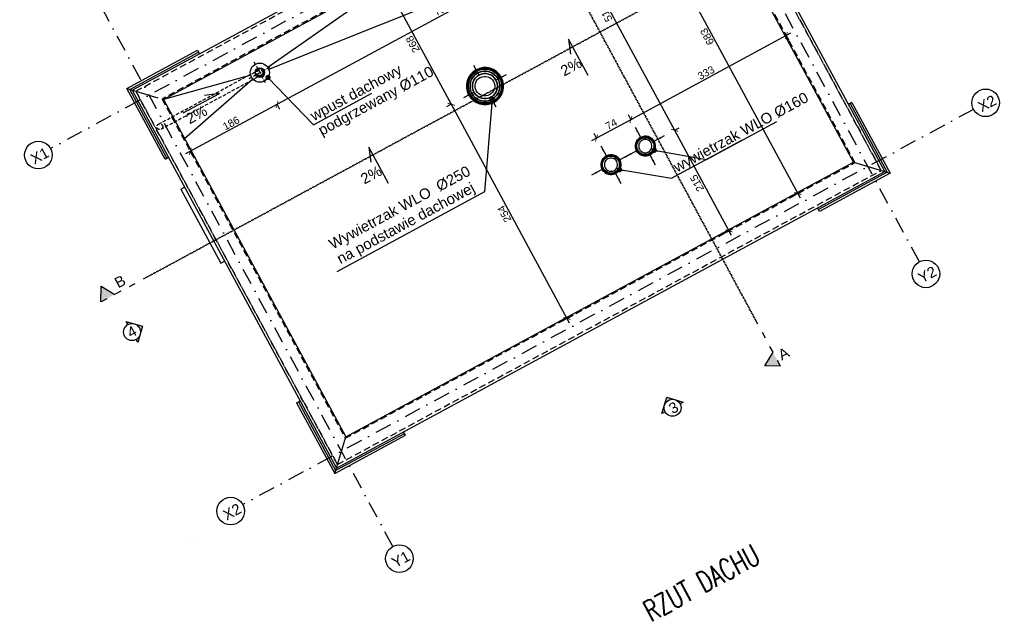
# Model space of a CAD drawing. Header units: millimetres. Extents: x -667476 to -405070, y -32043 to 330643.
# Tile 6 of 55: x -511048 to -492474, y 30569 to 41911. Entities that reach past the tile are written whole.
import ezdxf
from ezdxf.enums import TextEntityAlignment as Align

# ---------------------------------------------------------------- set-up
doc = ezdxf.new("R2010")
doc.units = ezdxf.units.MM
doc.header["$LTSCALE"] = 10
for name, pattern in [('ACAD_ISO03W100', [30, 12, -18]), ('B0301', [25, 12.5, -6.25, 0, -6.25]), ('DASHDOT', [25.4, 12.7, -6.35, 0, -6.35]), ('DASHED', [19.05, 12.7, -6.35]), ('DOT2', [3.175, 0, -3.175])]:
    doc.linetypes.add(name, pattern=pattern)
for name, color, linetype in [('01 - dach - warstwa spadkowa', 250, 'Continuous'), ('02-element ponizej', 250, 'Continuous'), ('02-element powyzej', 250, 'DASHED'), ('03 - instalacje', 2, 'Continuous'), ('05 - grafika', 251, 'Continuous'), ('05 - osie', 1, 'DASHDOT'), ('05 - przekroj', 3, 'Continuous'), ('05 - tekst 01', 1, 'Continuous'), ('05-grafika', 251, 'Continuous'), ('05-osie', 1, 'DASHDOT'), ('05-przekroj', 3, 'Continuous'), ('05-tekst', 1, 'Continuous'), ('05-wymiary', 3, 'Continuous'), ('05-wymiary PB', 3, 'Continuous')]:
    doc.layers.add(name, color=color, linetype=linetype)
doc.styles.add('1-100', font='arial.ttf', dxfattribs={"height": 200})
doc.styles.add('1-50', font='arial.ttf', dxfattribs={"height": 100})
doc.styles.add('50', font='romans.shx', dxfattribs={"width": 0.7})
doc.styles.get("Standard").update_dxf_attribs({"font": 'arial.ttf'})
doc.styles.add('TXT', font='TXT', dxfattribs={"height": 3.5})
doc.dimstyles.new('1-100', dxfattribs={"dimtxt": 140, "dimasz": 100, "dimexe": 100, "dimexo": 300, "dimgap": 30, "dimtad": 1, "dimdec": 0, "dimlfac": 0.1, "dimtxsty": 'Standard', "dimblk": 'ARCHTICK', "dimcen": 0.09, "dimdle": 100, "dimclre": 252, "dimadec": 0, "dimazin": 0, "dimtfac": 1, "dimtdec": 0, "dimtmove": 0, "dimatfit": 3, "dimfxl": 1, "dimfxlon": 1, "dimarcsym": 0})
doc.dimstyles.get("Standard").update_dxf_attribs({"dimtxt": 0.18, "dimasz": 0.18, "dimexe": 0.18, "dimexo": 0.0625, "dimgap": 0.09, "dimtad": 0, "dimtih": 1, "dimtoh": 1, "dimdec": 4, "dimzin": 0, "dimdsep": 46, "dimtxsty": 'TXT', "dimcen": 0.09, "dimadec": 0, "dimazin": 0, "dimtfac": 1, "dimtdec": 4, "dimtofl": 0, "dimtmove": 0, "dimatfit": 3, "dimfxl": 1, "dimtolj": 1, "dimtzin": 0, "dimarcsym": 0})

# ---------------------------------------------------------------- blocks, each defined once
blk = doc.blocks.new('_ArchTick')
at = {"color": 0, "linetype": 'ByBlock', "const_width": 0.15}
blk.add_lwpolyline([(-0.5, -0.5), (0.5, 0.5)], dxfattribs=at)
blk = doc.blocks.new('rozeta')
at = {"layer": '05-przekroj'}
h = blk.add_hatch(color=256, dxfattribs=at)
h.paths.add_polyline_path([(-113, -113), (-227, -227), (-160, -227, -0.198912)])
h.paths.add_polyline_path([(0, 0), (-113, -113, -0.414214), (113, -113)])
h.paths.add_polyline_path([(113, -113, -0.198912), (160, -227), (227, -227)])
for points in [[(-160, -227), (-227, -227), (0, 0), (227, -227)], [(227, -227), (160, -227)]]:
    blk.add_lwpolyline(points, dxfattribs=at)
blk.add_circle((0, -227), 160, dxfattribs=at)
blk = doc.blocks.new('ozn osi')
at = {"layer": '05-grafika'}
blk.add_circle((0, 160.3), 130, dxfattribs=at)
at = {"layer": '05-osie', "style": '1-50', "flags": 12}
blk.add_attdef('NUMER_OSI', (-60, 203.5), '', height=100, rotation=270, dxfattribs=at)
blk = doc.blocks.new('*U432')
at = {"color": 0, "linetype": 'ByBlock', "lineweight": -2}
for major_axis in [(0, 188), (0, 186), (0, 183), (0, 177), (0, 169), (0, 159)]:
    blk.add_ellipse((0, 0), major_axis=major_axis, ratio=1, start_param=-1.570796, end_param=4.712389, dxfattribs=at)
at = {"color": 0, "linetype": 'ByBlock', "lineweight": -2, "extrusion": (0, 0, -1)}
for major_axis in [(0, 186), (0, 183), (0, 177), (0, 169), (0, 125)]:
    blk.add_ellipse((0, 0), major_axis=major_axis, ratio=1, start_param=-1.570796, end_param=4.712389, dxfattribs=at)
blk = doc.blocks.new('*U431')
at = {"color": 0, "linetype": 'ByBlock', "lineweight": -2}
for major_axis in [(0, 188), (0, 186), (0, 183), (0, 177), (0, 169), (0, 159)]:
    blk.add_ellipse((0, 0), major_axis=major_axis, ratio=1, start_param=-1.570796, end_param=4.712389, dxfattribs=at)
at = {"color": 0, "linetype": 'ByBlock', "lineweight": -2, "extrusion": (0, 0, -1)}
for major_axis in [(0, 186), (0, 183), (0, 177), (0, 169), (0, 125)]:
    blk.add_ellipse((0, 0), major_axis=major_axis, ratio=1, start_param=-1.570796, end_param=4.712389, dxfattribs=at)
blk = doc.blocks.new('*U441')
at = {"color": 0, "linetype": 'ByBlock', "lineweight": -2}
for major_axis in [(0, 350), (0, 342), (0, 319), (0, 283), (0, 237), (0, 185)]:
    blk.add_ellipse((0, 0), major_axis=major_axis, ratio=1, start_param=-1.570796, end_param=4.712389, dxfattribs=at)
at = {"color": 0, "linetype": 'ByBlock', "lineweight": -2, "extrusion": (0, 0, -1)}
for major_axis in [(0, 342), (0, 319), (0, 283), (0, 237)]:
    blk.add_ellipse((0, 0), major_axis=major_axis, ratio=1, start_param=-1.570796, end_param=4.712389, dxfattribs=at)
blk = doc.blocks.new('*D446')
at = {"layer": '05-wymiary', "color": 252, "lineweight": -2, "transparency": 16777216}
for p, q in [((-502906, 40316), (-502994, 40268)), ((-500724, 36280), (-500812, 36232))]:
    blk.add_line(p, q, dxfattribs=at)
at = {"layer": '05-wymiary', "color": 0, "lineweight": -2, "transparency": 16777216}
blk.add_line((-500677, 36192), (-502953, 40404), dxfattribs=at)
at = {"layer": 'Defpoints', "color": 0, "transparency": 16777216}
for p in [(-502272, 40659, -96), (-502906, 40316), (-500103, 36615)]:
    blk.add_point(p, dxfattribs=at)
at = {"layer": '05-wymiary', "color": 0, "lineweight": -2, "transparency": 16777216, "xscale": 100, "yscale": 100, "zscale": 100}
for p, rotation in [((-502906, 40316), 118.3889074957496), ((-500724, 36280), 298.3889074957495)]:
    blk.add_blockref('_ArchTick', p, dxfattribs=dict(at, rotation=rotation))
at = {"layer": '05-wymiary', "color": 0, "transparency": 16777216, "insert": (-501904, 38249), "char_height": 140, "attachment_point": 5, "rotation": 118.3889}
blk.add_mtext('254', dxfattribs=at)
blk = doc.blocks.new('*D447')
at = {"layer": '05-wymiary', "color": 0, "lineweight": -2, "transparency": 16777216}
blk.add_line((-502858, 40228), (-504229, 42763), dxfattribs=at)
at = {"layer": '05-wymiary', "color": 252, "lineweight": -2, "transparency": 16777216}
for p, q in [((-504180, 42676), (-504269, 42628)), ((-502906, 40316), (-502994, 40268))]:
    blk.add_line(p, q, dxfattribs=at)
at = {"layer": 'Defpoints', "color": 0, "transparency": 16777216}
for p in [(-503555, 43013), (-504181, 42675), (-502272, 40659, -96)]:
    blk.add_point(p, dxfattribs=at)
at = {"layer": '05-wymiary', "color": 0, "lineweight": -2, "transparency": 16777216, "xscale": 100, "yscale": 100, "zscale": 100}
for p, rotation in [((-504181, 42675), 118.3889074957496), ((-502906, 40316), 298.3889074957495)]:
    blk.add_blockref('_ArchTick', p, dxfattribs=dict(at, rotation=rotation))
at = {"layer": '05-wymiary', "color": 0, "transparency": 16777216, "insert": (-503633, 41447), "char_height": 140, "attachment_point": 5, "rotation": 118.3889}
blk.add_mtext('268', dxfattribs=at)
blk = doc.blocks.new('*D448')
at = {"layer": '05-wymiary', "color": 0, "lineweight": -2, "transparency": 16777216}
blk.add_line((-500254, 39631), (-499430, 40076), dxfattribs=at)
at = {"layer": '05-wymiary', "color": 252, "lineweight": -2, "transparency": 16777216}
for p, q in [((-499517, 40028), (-499565, 40117)), ((-500165, 39678), (-500213, 39767))]:
    blk.add_line(p, q, dxfattribs=at)
at = {"layer": 'Defpoints', "color": 0, "transparency": 16777216}
for p in [(-499518, 40029), (-499247, 39527, -66), (-499895, 39177, -66)]:
    blk.add_point(p, dxfattribs=at)
at = {"layer": '05-wymiary', "color": 0, "lineweight": -2, "transparency": 16777216, "xscale": 100, "yscale": 100, "zscale": 100}
for p, rotation in [((-499518, 40029), 28.38890749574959), ((-500166, 39679), 208.3889074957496)]:
    blk.add_blockref('_ArchTick', p, dxfattribs=dict(at, rotation=rotation))
at = {"layer": '05-wymiary', "color": 0, "transparency": 16777216, "insert": (-499889, 39942), "char_height": 140, "attachment_point": 5, "rotation": 28.3889}
blk.add_mtext('74', dxfattribs=at)
blk = doc.blocks.new('*D449')
at = {"layer": '05-wymiary', "color": 0, "lineweight": -2, "transparency": 16777216}
blk.add_line((-499606, 39981), (-496498, 41661), dxfattribs=at)
at = {"layer": '05-wymiary', "color": 252, "lineweight": -2, "transparency": 16777216}
for p, q in [((-496586, 41613), (-496539, 41525)), ((-499517, 40028), (-499565, 40117))]:
    blk.add_line(p, q, dxfattribs=at)
at = {"layer": 'Defpoints', "color": 0, "transparency": 16777216}
for p in [(-496680, 41787), (-496586, 41613), (-499247, 39527, -66)]:
    blk.add_point(p, dxfattribs=at)
at = {"layer": '05-wymiary', "color": 0, "lineweight": -2, "transparency": 16777216, "xscale": 100, "yscale": 100, "zscale": 100}
for p, rotation in [((-496586, 41613), 28.38890749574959), ((-499518, 40029), 208.3889074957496)]:
    blk.add_blockref('_ArchTick', p, dxfattribs=dict(at, rotation=rotation))
at = {"layer": '05-wymiary', "color": 0, "transparency": 16777216, "insert": (-498100, 40910), "char_height": 140, "attachment_point": 5, "rotation": 28.3889}
blk.add_mtext('333', dxfattribs=at)
blk = doc.blocks.new('*D450')
at = {"layer": '05-wymiary', "color": 0, "lineweight": -2, "transparency": 16777216}
blk.add_line((-496320, 38547), (-499662, 44731), dxfattribs=at)
at = {"layer": '05-wymiary', "color": 252, "lineweight": -2, "transparency": 16777216}
for p, q in [((-499615, 44643), (-499526, 44691)), ((-496366, 38635), (-496455, 38587))]:
    blk.add_line(p, q, dxfattribs=at)
at = {"layer": 'Defpoints', "color": 0, "transparency": 16777216}
for p in [(-499614, 44643), (-500183, 44336), (-495291, 39216)]:
    blk.add_point(p, dxfattribs=at)
at = {"layer": '05-wymiary', "color": 0, "lineweight": -2, "transparency": 16777216, "xscale": 100, "yscale": 100, "zscale": 100}
for p, rotation in [((-499614, 44643), 118.3889074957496), ((-496367, 38635), 298.3889074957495)]:
    blk.add_blockref('_ArchTick', p, dxfattribs=dict(at, rotation=rotation))
at = {"layer": '05-wymiary', "color": 0, "transparency": 16777216, "insert": (-498080, 41591), "char_height": 140, "attachment_point": 5, "rotation": 118.3889}
blk.add_mtext('683', dxfattribs=at)
blk = doc.blocks.new('*D452')
at = {"layer": '05-wymiary', "color": 0, "lineweight": -2, "transparency": 16777216}
blk.add_line((-497622, 37843), (-498742, 39914), dxfattribs=at)
at = {"layer": '05-wymiary', "color": 252, "lineweight": -2, "transparency": 16777216}
for p, q in [((-498694, 39826), (-498606, 39874)), ((-497669, 37931), (-497758, 37883))]:
    blk.add_line(p, q, dxfattribs=at)
at = {"layer": 'Defpoints', "color": 0, "transparency": 16777216}
for p in [(-498694, 39826), (-499247, 39527, -96), (-495291, 39216)]:
    blk.add_point(p, dxfattribs=at)
at = {"layer": '05-wymiary', "color": 0, "lineweight": -2, "transparency": 16777216, "xscale": 100, "yscale": 100, "zscale": 100}
for p, rotation in [((-498694, 39826), 118.3889074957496), ((-497670, 37930), 298.3889074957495)]:
    blk.add_blockref('_ArchTick', p, dxfattribs=dict(at, rotation=rotation))
at = {"layer": '05-wymiary', "color": 0, "transparency": 16777216, "insert": (-498271, 38830), "char_height": 140, "attachment_point": 5, "rotation": 118.3889}
blk.add_mtext('215', dxfattribs=at)
blk = doc.blocks.new('*D453')
at = {"layer": '05-wymiary', "color": 0, "lineweight": -2, "transparency": 16777216}
blk.add_line((-498647, 39738), (-501174, 44414), dxfattribs=at)
at = {"layer": '05-wymiary', "color": 252, "lineweight": -2, "transparency": 16777216}
for p, q in [((-501125, 44327), (-501214, 44279)), ((-498694, 39826), (-498606, 39874))]:
    blk.add_line(p, q, dxfattribs=at)
at = {"layer": 'Defpoints', "color": 0, "transparency": 16777216}
for p in [(-498747, 45612), (-501126, 44326), (-499247, 39527, -96)]:
    blk.add_point(p, dxfattribs=at)
at = {"layer": '05-wymiary', "color": 0, "lineweight": -2, "transparency": 16777216, "xscale": 100, "yscale": 100, "zscale": 100}
for p, rotation in [((-501126, 44326), 118.3889074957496), ((-498694, 39826), 298.3889074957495)]:
    blk.add_blockref('_ArchTick', p, dxfattribs=dict(at, rotation=rotation))
at = {"layer": '05-wymiary', "color": 0, "transparency": 16777216, "insert": (-499999, 42028), "char_height": 140, "attachment_point": 5, "rotation": 118.3889}
blk.add_mtext('512', dxfattribs=at)
blk = doc.blocks.new('*D563')
at = {"layer": '05-wymiary', "color": 0, "lineweight": -2, "transparency": 16777216}
blk.add_line((-498126, 44673), (-499947, 43688), dxfattribs=at)
at = {"layer": '05-wymiary', "color": 252, "lineweight": -2, "transparency": 16777216}
for p, q in [((-498214, 44624), (-498262, 44713)), ((-499860, 43737), (-499812, 43648))]:
    blk.add_line(p, q, dxfattribs=at)
at = {"layer": 'Defpoints', "color": 0, "transparency": 16777216}
for p in [(-500072, 44130), (-499859, 43736), (-495291, 39216)]:
    blk.add_point(p, dxfattribs=at)
at = {"layer": '05-wymiary', "color": 0, "lineweight": -2, "transparency": 16777216, "xscale": 100, "yscale": 100, "zscale": 100}
for p, rotation in [((-498214, 44625), 28.38890749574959), ((-499859, 43736), 208.3889074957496)]:
    blk.add_blockref('_ArchTick', p, dxfattribs=dict(at, rotation=rotation))
at = {"layer": '05-wymiary', "color": 0, "transparency": 16777216, "insert": (-499085, 44270), "char_height": 140, "attachment_point": 5, "rotation": 28.3889}
blk.add_mtext('187', dxfattribs=at)
blk = doc.blocks.new('*D564')
at = {"layer": '05-wymiary', "color": 0, "lineweight": -2, "transparency": 16777216}
blk.add_line((-499771, 43784), (-506281, 40265), dxfattribs=at)
at = {"layer": '05-wymiary', "color": 252, "lineweight": -2, "transparency": 16777216}
for p, q in [((-499860, 43737), (-499812, 43648)), ((-506194, 40314), (-506146, 40225))]:
    blk.add_line(p, q, dxfattribs=at)
at = {"layer": 'Defpoints', "color": 0, "transparency": 16777216}
for p in [(-500072, 44130), (-506518, 40912), (-506194, 40313)]:
    blk.add_point(p, dxfattribs=at)
at = {"layer": '05-wymiary', "color": 0, "lineweight": -2, "transparency": 16777216, "xscale": 100, "yscale": 100, "zscale": 100}
for p, rotation in [((-499859, 43736), 28.38890749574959), ((-506194, 40313), 208.3889074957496)]:
    blk.add_blockref('_ArchTick', p, dxfattribs=dict(at, rotation=rotation))
at = {"layer": '05-wymiary', "color": 0, "transparency": 16777216, "insert": (-503075, 42114), "char_height": 140, "attachment_point": 5, "rotation": 28.3889}
blk.add_mtext('720', dxfattribs=at)
blk = doc.blocks.new('*D565')
at = {"layer": '05-wymiary', "color": 0, "lineweight": -2, "transparency": 16777216}
blk.add_line((-506106, 40360), (-507918, 39381), dxfattribs=at)
at = {"layer": '05-wymiary', "color": 252, "lineweight": -2, "transparency": 16777216}
for p, q in [((-506194, 40314), (-506146, 40225)), ((-507830, 39429), (-507782, 39340))]:
    blk.add_line(p, q, dxfattribs=at)
at = {"layer": 'Defpoints', "color": 0, "transparency": 16777216}
for p in [(-506518, 40912), (-508363, 40415), (-507830, 39428)]:
    blk.add_point(p, dxfattribs=at)
at = {"layer": '05-wymiary', "color": 0, "lineweight": -2, "transparency": 16777216, "xscale": 100, "yscale": 100, "zscale": 100}
for p, rotation in [((-506194, 40313), 28.38890749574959), ((-507830, 39428), 208.3889074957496)]:
    blk.add_blockref('_ArchTick', p, dxfattribs=dict(at, rotation=rotation))
at = {"layer": '05-wymiary', "color": 0, "transparency": 16777216, "insert": (-507060, 39960), "char_height": 140, "attachment_point": 5, "rotation": 28.3889}
blk.add_mtext('186', dxfattribs=at)
blk = doc.blocks.new('*U437')
at = {"lineweight": 5}
blk.add_leader([(22.68, 0), (0, 0)], dimstyle='Standard', override={"dimscale": 60, "dimclrd": 2}, dxfattribs=at)
blk = doc.blocks.new('*U438')
at = {"lineweight": 5}
blk.add_leader([(-22.68, 0), (0, 0)], dimstyle='Standard', override={"dimscale": 60, "dimclrd": 2}, dxfattribs=at)
blk = doc.blocks.new('*U439')
at = {"lineweight": 5}
blk.add_leader([(0, 22.68), (0, 0)], dimstyle='Standard', override={"dimscale": 60, "dimclrd": 2}, dxfattribs=at)
blk = doc.blocks.new('*U440')
at = {"lineweight": 5}
blk.add_leader([(0, -22.68), (0, 0)], dimstyle='Standard', override={"dimscale": 60, "dimclrd": 2}, dxfattribs=at)
blk = doc.blocks.new('*U433')
at = {"lineweight": 5}
blk.add_leader([(22.68, 0), (0, 0)], dimstyle='Standard', override={"dimscale": 60, "dimclrd": 2}, dxfattribs=at)
blk = doc.blocks.new('*U434')
at = {"lineweight": 5}
blk.add_leader([(-22.68, 0), (0, 0)], dimstyle='Standard', override={"dimscale": 60, "dimclrd": 2}, dxfattribs=at)
blk = doc.blocks.new('*U435')
at = {"lineweight": 5}
blk.add_leader([(0, 22.68), (0, 0)], dimstyle='Standard', override={"dimscale": 60, "dimclrd": 2}, dxfattribs=at)
blk = doc.blocks.new('*U436')
at = {"lineweight": 5}
blk.add_leader([(0, -22.68), (0, 0)], dimstyle='Standard', override={"dimscale": 60, "dimclrd": 2}, dxfattribs=at)
blk = doc.blocks.new('*U442')
at = {"lineweight": 5}
blk.add_leader([(22.68, 0), (0, 0)], dimstyle='Standard', override={"dimscale": 60, "dimclrd": 2}, dxfattribs=at)
blk = doc.blocks.new('*U444')
at = {"lineweight": 5}
blk.add_leader([(0, 22.68), (0, 0)], dimstyle='Standard', override={"dimscale": 60, "dimclrd": 2}, dxfattribs=at)
blk = doc.blocks.new('*U443')
at = {"lineweight": 5}
blk.add_leader([(-22.68, 0), (0, 0)], dimstyle='Standard', override={"dimscale": 60, "dimclrd": 2}, dxfattribs=at)
blk = doc.blocks.new('*U445')
at = {"lineweight": 5}
blk.add_leader([(0, -22.68), (0, 0)], dimstyle='Standard', override={"dimscale": 60, "dimclrd": 2}, dxfattribs=at)

msp = doc.modelspace()

# ---------------------------------------------------------------- hatches: boundary and pattern name
at = {"layer": '05 - przekroj'}
h = msp.add_hatch(color=256, dxfattribs=at)
h.dxf.hatch_style = 1
h.paths.add_polyline_path([(-509511.3, 36889.4), (-509255.8, 36732.1), (-509519.7, 36589.5)])
h = msp.add_hatch(color=256, dxfattribs=at)
h.dxf.hatch_style = 1
h.paths.add_polyline_path([(-496994.3, 35385.5), (-496837, 35641), (-496694.4, 35377.1)])

# ---------------------------------------------------------------- linework, layer by layer
at = {"layer": '01 - dach - warstwa spadkowa'}
msp.add_line((-506691, 40864.2), (-508335.9, 40407), dxfattribs=at)
for points in [[(-506350.4, 40979), (-503146.3, 42256.9), (-500330.9, 44232.5)], [(-506370.2, 41015.7), (-503545.7, 42995.9)], [(-507936.5, 39668.1), (-506652.9, 40793.7)]]:
    msp.add_lwpolyline(points, dxfattribs=at)
at = {"layer": '02-element ponizej'}
for p, q in [((-508925.4, 40582.9), (-498580.2, 46174)), ((-508335.9, 40407), (-498755.5, 45584.7)), ((-507694.3, 41333.5), (-507658.6, 41267.6)), ((-509027.1, 40613.2), (-508444.3, 40439.4)), ((-508306.7, 39280.4), (-508240.8, 39316.1)), ((-495318, 39224.2), (-494627.4, 39017.7)), ((-508009, 38716.1), (-507937.4, 38754.8)), ((-508009, 38716.1), (-507254.5, 37320)), ((-507254.5, 37320), (-507182.9, 37358.7)), ((-505104.6, 33355.4), (-504898.4, 34046.5))]:
    msp.add_line(p, q, dxfattribs=at)
for points in [[(-508925.4, 40582.9), (-505074.2, 33457), (-494729, 39048.1), (-498580.2, 46174)], [(-508335.9, 40407), (-504898.4, 34046.5), (-495318, 39224.2), (-498755.5, 45584.7)], [(-508306.7, 39280.4), (-509027.1, 40613.2), (-507694.3, 41333.5)], [(-508271.6, 39299.4), (-508972.9, 40597.1), (-507675.2, 41298.4)], [(-495382.9, 40331.5), (-494681.6, 39033.9), (-495978.7, 38332.9)], [(-495347.7, 40350.6), (-494627.4, 39017.7), (-495959.7, 38297.7)], [(-495347.7, 40350.6), (-495413.7, 40314.9)], [(-495959.7, 38297.7), (-495995.3, 38363.7)], [(-505824.9, 34688.2), (-505758.9, 34723.8)], [(-505824.9, 34688.2), (-505104.6, 33355.4), (-503771.8, 34075.7)], [(-505789.7, 34707.2), (-505088.4, 33409.6), (-503790.8, 34110.9)], [(-503771.8, 34075.7), (-503807.4, 34141.7)]]:
    msp.add_lwpolyline(points, dxfattribs=at)
at = {"layer": '02-element ponizej', "linetype": 'DASHED'}
msp.add_lwpolyline([(-507823.9, 32056.2), (-507823.9, 32056.2)], close=True, dxfattribs=at)
at = {"layer": '02-element ponizej'}
msp.add_lwpolyline([(-507796.8, 32048.1), (-507796.8, 32048.1)], close=True, dxfattribs=at)
at = {"layer": '02-element ponizej', "color": 3}
for radius in [180, 90, 80]:
    msp.add_circle((-506517.6, 40912.3), radius, dxfattribs=at)
at = {"layer": '02-element powyzej'}
for p, q in [((-508857.7, 40562.7), (-498600.4, 46106.2)), ((-498600.4, 46106.2), (-494796.8, 39068.3)), ((-505054, 33524.8), (-508857.7, 40562.7))]:
    msp.add_line(p, q, dxfattribs=at)
at = {"layer": '02-element powyzej', "ltscale": 0.5}
for p, q in [((-506628.9, 41118.4), (-506406.2, 40706.3)), ((-506718.5, 40803.8), (-506316.6, 41020.9))]:
    msp.add_line(p, q, dxfattribs=at)
at = {"layer": '02-element powyzej'}
msp.add_lwpolyline([(-508857.7, 40562.7), (-505054, 33524.8), (-494796.8, 39068.3), (-498600.4, 46106.2)], dxfattribs=at)
msp.add_lwpolyline([(-508363, 40415.1), (-504906.5, 34019.4), (-495290.9, 39216.1), (-498747.5, 45611.8)], close=True, dxfattribs=at)
at = {"layer": '02-element powyzej', "ltscale": 0.5}
for points in [[(-508430.1, 39941.2), (-506543.7, 40960.7)], [(-506491.4, 40864), (-508379.1, 39843.8)]]:
    msp.add_lwpolyline(points, dxfattribs=at)
for centre in [(-506517.6, 40912.3), (-508404.2, 39892.7)]:
    msp.add_circle(centre, 55, dxfattribs=at)
at = {"layer": '05 - grafika'}
for points in [[(-500326.9, 40858.2), (-500696.2, 41541.5), (-500655.9, 41258.8)], [(-507964.4, 40151.8), (-507281, 40521.2), (-507563.8, 40480.9)], [(-504094, 38822.2), (-504463.3, 39505.6), (-504423, 39222.8)]]:
    msp.add_lwpolyline(points, dxfattribs=at)
at = {"layer": '05 - przekroj', "linetype": 'DOT2'}
for p, q in [((-497175, 36266.3), (-502286.6, 45724.4)), ((-508630.6, 37070.1), (-495633.7, 44094.4))]:
    msp.add_line(p, q, dxfattribs=at)
at = {"layer": '05 - przekroj', "linetype": 'ACAD_ISO03W100'}
for points in [[(-509504, 36598), (-508630.6, 37070.1)], [(-496694.4, 35377.1), (-497175, 36266.3)]]:
    msp.add_lwpolyline(points, dxfattribs=at)
at = {"layer": '05 - przekroj'}
for points in [[(-509518.9, 36589.9), (-509511.3, 36889.4), (-509255.8, 36732.1)], [(-496694.4, 35377.1), (-496994.3, 35385.5), (-496837, 35641)]]:
    msp.add_lwpolyline(points, dxfattribs=at)
at = {"layer": '05-osie', "linetype": 'B0301', "ltscale": 2.5}
for p, q in [((-494076.2, 37347.1), (-499683.8, 47722.9)), ((-496682.6, 46932.4), (-510467.3, 39482.5)), ((-504008.5, 31979.3), (-509616, 42355)), ((-493054.9, 40220), (-506839.6, 32770))]:
    msp.add_line(p, q, dxfattribs=at)

# ---------------------------------------------------------------- block references
at = {"layer": '03 - instalacje'}
for name, p, rotation in [('*U441', (-502271.6, 40658.6, -95.8), 118.388907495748), ('*U431', (-499246.7, 39527.4, -95.8), 118.3889074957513), ('*U432', (-499894.6, 39177.2, -95.8), 118.3889074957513)]:
    msp.add_blockref(name, p, dxfattribs=dict(at, rotation=rotation))
at = {"layer": '03 - instalacje', "xscale": 10, "yscale": 10, "zscale": 10}
for name, p, rotation in [('*U442', (-502378.6, 40856.6, 554.2), 118.388907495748), ('*U445', (-502073.7, 40765.6, 554.2), 118.388907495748), ('*U444', (-502469.6, 40551.6, 554.2), 118.388907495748), ('*U443', (-502164.7, 40460.7, 554.2), 118.388907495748), ('*U437', (-499332.3, 39685.7, 344.2), 118.3889074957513), ('*U440', (-499088.4, 39613, 344.2), 118.3889074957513), ('*U433', (-499980.2, 39335.6, 344.2), 118.3889074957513), ('*U439', (-499405.1, 39441.8, 344.2), 118.3889074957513), ('*U436', (-499736.3, 39262.8, 344.2), 118.3889074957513), ('*U438', (-499161.1, 39369, 344.2), 118.3889074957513), ('*U435', (-500053, 39091.6, 344.2), 118.3889074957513), ('*U434', (-499809.1, 39018.9, 344.2), 118.3889074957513)]:
    msp.add_blockref(name, p, dxfattribs=dict(at, rotation=rotation))
at = {"layer": '05 - osie'}
ref = msp.add_blockref('ozn osi', (-492673.7, 40061.5), dxfattribs=dict(at, xscale=1.999999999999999, yscale=1.999999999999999, zscale=1.999999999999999, rotation=28.38890749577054))
ref.add_attrib('NUMER_OSI', 'X2', dxfattribs={"height": 200, "rotation": 28.38891, "style": '1-50'}).set_placement((-492752.2, 40243.7), align=Align.CENTER)
ref = msp.add_blockref('ozn osi', (-510543.6, 39076.8), dxfattribs=dict(at, xscale=1.999999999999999, yscale=1.999999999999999, zscale=1.999999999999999, rotation=28.3889074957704))
ref.add_attrib('NUMER_OSI', 'X1', dxfattribs={"height": 200, "rotation": 28.38891, "style": '1-50'}).set_placement((-510622.1, 39258.9), align=Align.CENTER)
ref = msp.add_blockref('ozn osi', (-493800.2, 36836.4), dxfattribs=dict(at, xscale=1.999999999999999, yscale=1.999999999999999, zscale=1.999999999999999, rotation=28.38890749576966))
ref.add_attrib('NUMER_OSI', 'Y2', dxfattribs={"height": 200, "rotation": 28.38891, "style": '1-50'}).set_placement((-493878.6, 37018.5), align=Align.CENTER)
ref = msp.add_blockref('ozn osi', (-506915.9, 32364.4), dxfattribs=dict(at, xscale=1.999999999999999, yscale=1.999999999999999, zscale=1.999999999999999, rotation=28.38890749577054))
ref.add_attrib('NUMER_OSI', 'X2', dxfattribs={"height": 200, "rotation": 28.38891, "style": '1-50'}).set_placement((-506994.4, 32546.5), align=Align.CENTER)
ref = msp.add_blockref('ozn osi', (-503732.4, 31468.5), dxfattribs=dict(at, xscale=1.999999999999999, yscale=1.999999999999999, zscale=1.999999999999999, rotation=28.38890749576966))
ref.add_attrib('NUMER_OSI', 'Y1', dxfattribs={"height": 200, "rotation": 28.38891, "style": '1-50'}).set_placement((-503810.9, 31650.6), align=Align.CENTER)
at = {"layer": '05-wymiary PB'}
for p, rotation in [((-508730, 36130.4), 298.3889074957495), ((-498839.9, 34794.7), 28.38890749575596)]:
    msp.add_blockref('rozeta', p, dxfattribs=dict(at, rotation=rotation))

# ---------------------------------------------------------------- texts
at = {"layer": '05 - tekst 01', "char_height": 200, "width": 656.167, "attachment_point": 1, "rotation": 28.38891, "style": '1-100'}
for s, insert in [('4', (-509048.7, 36079.9)), ('3', (-498828.4, 34646.7))]:
    msp.add_mtext(s, dxfattribs=dict(at, insert=insert))
at = {"layer": '05-tekst', "style": '50', "width": 0.7}
msp.add_text('RZUT DACHU', height=400, rotation=28.38891, dxfattribs=at).set_placement((-499140.9, 30550.7))
at = {"layer": '05-tekst', "char_height": 200, "rotation": 28.38891, "line_spacing_factor": 0.93983, "style": '1-100'}
for s, insert, width, attachment_point in [('wpust dachowy podgrzewany %%C110', (-505320.5, 39667.1), 3254.552, 7), ('wywietrzak WLO %%C160', (-498742.9, 39205.4), 3256.673, 1), ('Wywietrzak WLO  %%C250\\Pna podstawie dachowej', (-505241.2, 37750.5, -4835.8), 3434.622, 1)]:
    msp.add_mtext(s, dxfattribs=dict(at, insert=insert, width=width, attachment_point=attachment_point))
at = {"layer": '05-tekst', "char_height": 200, "width": 656.167, "rotation": 28.38891, "style": '1-100'}
for s, insert, attachment_point in [('2%', (-500871.9, 41012.8), 1), ('2%', (-507841.5, 39934.7), 7), ('2%', (-504642.2, 38978), 1), ('B', (-509284.5, 37018.8), 1), ('A', (-496766.5, 35659.9), 1)]:
    msp.add_mtext(s, dxfattribs=dict(at, insert=insert, attachment_point=attachment_point))

# ---------------------------------------------------------------- dimensions: what is measured, and where the dimension line sits
at = {"layer": '05-wymiary'}
for base, p1, p2, angle, text, picture, middle in [((-501126.3, 44326.2), (-499246.7, 39527.4, -95.8), (-498747.5, 45611.8), 118.38891, '512', '*D453', (-499999.5, 42027.9)), ((-504181, 42675.3), (-502271.6, 40658.6, -95.8), (-503555.2, 43013.5), 118.38891, '268', '*D447', (-503632.7, 41447.3)), ((-496586.3, 41613), (-499246.7, 39527.4, -65.8), (-496680.2, 41786.8), 28.38891, '333', '*D449', (-498100.2, 40910.2)), ((-502905.8, 40315.9), (-500103.2, 36615.4), (-502271.6, 40658.6, -95.8), 118.38891, '254', '*D446', (-501904.4, 38249.5)), ((-499517.7, 40028.7), (-499894.6, 39177.2, -65.8), (-499246.7, 39527.4, -65.8), 28.38891, '74', '*D448', (-499889.2, 39941.6)), ((-498694.2, 39826), (-495290.9, 39216.1), (-499246.7, 39527.4, -95.8), 118.38891, '215', '*D452', (-498271.2, 38830))]:
    dim = msp.add_linear_dim(base=base, p1=p1, p2=p2, angle=angle, text=text, dimstyle='1-100', dxfattribs=at)
    dim.commit()
    dim.dimension.update_dxf_attribs({"geometry": picture, "text_midpoint": middle})
for base, p2, angle, picture, middle in [((-499614.4, 44643.1), (-500183.4, 44335.6), 118.38891, '*D450', (-498080.1, 41590.5)), ((-499859.4, 43736), (-500072.1, 44129.6), 28.38891, '*D563', (-499085, 44269.8))]:
    dim = msp.add_linear_dim(base=base, p1=(-495290.9, 39216.1), p2=p2, angle=angle, dimstyle='1-100', dxfattribs=at)
    dim.commit()
    dim.dimension.update_dxf_attribs({"geometry": picture, "text_midpoint": middle})
for base, p1, p2, picture, middle in [((-506193.5, 40312.7), (-500072.1, 44129.6), (-506517.6, 40912.3), '*D564', (-503074.7, 42113.6)), ((-507829.8, 39428.4), (-506517.6, 40912.3), (-508363, 40415.1), '*D565', (-507059.9, 39959.9))]:
    dim = msp.add_linear_dim(base=base, p1=p1, p2=p2, angle=28.38891, dimstyle='1-100', override={"dimtmove": 1}, dxfattribs=at)
    dim.commit()
    dim.dimension.update_dxf_attribs({"geometry": picture, "text_midpoint": middle})

# ---------------------------------------------------------------- leaders
at = {"layer": '05 - grafika', "annotation_type": 0, "has_hookline": 1, "hookline_direction": 1, "horizontal_direction": (0.879741, 0.475454, 0)}
for points in [[(-506364.6, 40820.8), (-505507.1, 39929), (-504403.8, 40525.3)], [(-502137.1, 40409.7, -95.8), (-502278.9, 38665.7, -95.8), (-505066.4, 37159.2, -95.8)], [(-499077.4, 39449.6), (-498091.7, 39278.1), (-496766.9, 39994.1)], [(-499733.4, 39083.9), (-498752.4, 38921.1), (-497427.6, 39637)]]:
    msp.add_leader(points, dimstyle='1-100', override={"dimgap": 100, "dimtad": 0, "dimldrblk": 'Dot'}, dxfattribs=at)

doc.saveas('drawing.dxf')
